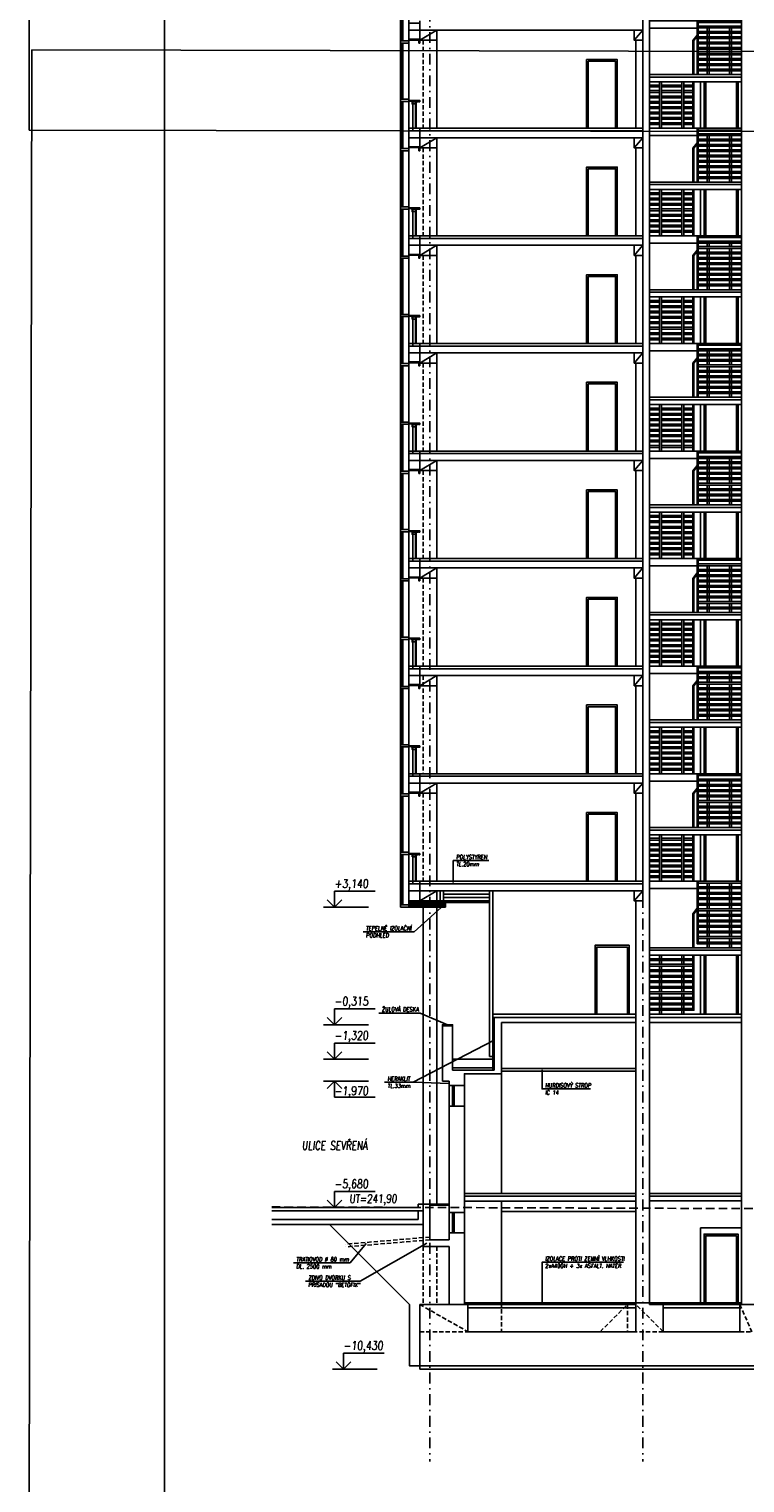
# Model space of a CAD drawing. Header units: millimetres. Extents: x -24606338 to 439687, y 151354 to 480404.
# Tile 2 of 93: x 19190 to 40211, y 330759 to 373465. Entities that reach past the tile are written whole.
import ezdxf

# ---------------------------------------------------------------- set-up
doc = ezdxf.new("R2010")
doc.units = ezdxf.units.MM
for name, pattern in [('DASHED', [0.75, 0.5, -0.25]), ('ČERCHOVANÁ', [25.4, 12.7, -6.35, 0, -6.35]), ('ČÁRKOVANÁ', [19.05, 12.7, -6.35])]:
    doc.linetypes.add(name, pattern=pattern)
for name, color, linetype in [('DVERE', 4, 'Continuous'), ('KOTY', 7, 'Continuous'), ('KOTY-DVERE', 8, 'Continuous'), ('LEGENDA', 7, 'Continuous'), ('NOVA', 240, 'Continuous'), ('OSY', 7, 'Continuous'), ('TENKA', 4, 'Continuous'), ('TLUSTA', 2, 'Continuous')]:
    doc.layers.add(name, color=color, linetype=linetype)
doc.layers.add('SCANY', color=7, linetype='Continuous', plot=False)
doc.styles.add('CS-ROMANS', font='romans.shx', dxfattribs={"width": 0.75, "oblique": 5})
doc.styles.add('CS-ROMANS_100', font='romans.shx', dxfattribs={"width": 0.75, "oblique": 5, "height": 200})
doc.styles.add('ROMANS', font='romans.shx', dxfattribs={"width": 0.75, "oblique": 5, "height": 200})
doc.linetypes.add('IZOLACE', pattern='A,0.00254,-2.54,[134,ltypeshp.shx,S=2.54,R=0,X=-2.54,Y=0],-5.08,[134,ltypeshp.shx,S=2.54,R=180,X=2.54,Y=0],-2.54', length=10.16254)
picture_1 = doc.add_image_def('image2.jpg', size_in_pixel=(8932, 6910))

# ---------------------------------------------------------------- blocks, each defined once
blk = doc.blocks.new('BUDOVA_A_schodiste_pohled')
at = {"layer": 'DVERE'}
for points in [[(2700, 2945), (2700, 1580), (1500, 1580), (1500, 2945)], [(1600, 2945), (1600, 1580), (2600, 1580), (2600, 2945)], [(1650, 2945), (1650, 1580), (2550, 1580), (2550, 2945)]]:
    blk.add_lwpolyline(points, dxfattribs=at)
at = {"layer": 'TENKA'}
for points in [[(290, 2844), (0, 2844)], [(290, 2794), (0, 2794)], [(290, 2686), (0, 2686)], [(290, 2636), (0, 2636)], [(290, 1580), (290, 2945)], [(350, 1580), (350, 2945)], [(950, 2844), (350, 2844)], [(950, 2794), (350, 2794)], [(950, 2686), (350, 2686)], [(950, 2636), (350, 2636)], [(950, 1580), (950, 2945)], [(1010, 1580), (1010, 2945)], [(1270, 2844), (1010, 2844)], [(1270, 2794), (1010, 2794)], [(1270, 2686), (1010, 2686)], [(1270, 2636), (1010, 2636)], [(1270, 1580), (1270, 2945)], [(1300, 1580), (1300, 2945)], [(290, 2528), (0, 2528)], [(290, 2478), (0, 2478)], [(290, 2370), (0, 2370)], [(290, 2320), (0, 2320)], [(290, 2212), (0, 2212)], [(290, 2162), (0, 2162)], [(950, 2528), (350, 2528)], [(950, 2478), (350, 2478)], [(950, 2370), (350, 2370)], [(950, 2320), (350, 2320)], [(950, 2212), (350, 2212)], [(950, 2162), (350, 2162)], [(1270, 2528), (1010, 2528)], [(1270, 2478), (1010, 2478)], [(1270, 2370), (1010, 2370)], [(1270, 2320), (1010, 2320)], [(1270, 2212), (1010, 2212)], [(1270, 2162), (1010, 2162)], [(290, 2054), (0, 2054)], [(290, 2004), (0, 2004)], [(290, 1896), (0, 1896)], [(290, 1846), (0, 1846)], [(290, 1738), (0, 1738)], [(950, 2054), (350, 2054)], [(950, 2004), (350, 2004)], [(950, 1896), (350, 1896)], [(950, 1846), (350, 1846)], [(950, 1738), (350, 1738)], [(1270, 2054), (1010, 2054)], [(1270, 2004), (1010, 2004)], [(1270, 1896), (1010, 1896)], [(1270, 1846), (1010, 1846)], [(1270, 1738), (1010, 1738)], [(290, 1688), (0, 1688)], [(1400, 1580), (0, 1580)], [(1400, 1365), (0, 1365)], [(950, 1688), (350, 1688)], [(1270, 1688), (1010, 1688)], [(1400, 1580), (1400, 0)], [(1400, 1580), (2700, 1580)], [(1430, 1580), (1430, 0)], [(1430, 1530), (2700, 1530)], [(1430, 1422), (2700, 1422)], [(1430, 1372), (2700, 1372)], [(1690, 1264), (1690, 1372)], [(1750, 1264), (1750, 1372)], [(2350, 1264), (2350, 1372)], [(2410, 1264), (2410, 1372)], [(1430, 1264), (2700, 1264)], [(1430, 1214), (2700, 1214)], [(1430, 1106), (2700, 1106)], [(1430, 1056), (2700, 1056)], [(1430, 948), (2700, 948)], [(1430, 898), (2700, 898)], [(1690, 1106), (1690, 1214)], [(1690, 948), (1690, 1056)], [(1690, 790), (1690, 898)], [(1750, 1106), (1750, 1214)], [(1750, 948), (1750, 1056)], [(1750, 790), (1750, 898)], [(2350, 1106), (2350, 1214)], [(2350, 948), (2350, 1056)], [(2350, 790), (2350, 898)], [(2410, 1106), (2410, 1214)], [(2410, 948), (2410, 1056)], [(2410, 790), (2410, 898)], [(1430, 790), (2700, 790)], [(1430, 740), (2700, 740)], [(1430, 632), (2700, 632)], [(1430, 582), (2700, 582)], [(1430, 474), (2700, 474)], [(1690, 632), (1690, 740)], [(1690, 474), (1690, 582)], [(1750, 632), (1750, 740)], [(1750, 474), (1750, 582)], [(2350, 632), (2350, 740)], [(2350, 474), (2350, 582)], [(2410, 632), (2410, 740)], [(2410, 474), (2410, 582)], [(1430, 424), (2700, 424)], [(1430, 316), (2700, 316)], [(1430, 266), (2700, 266)], [(1430, 158), (2700, 158)], [(1430, 108), (2700, 108)], [(1690, 316), (1690, 424)], [(1690, 158), (1690, 266)], [(1690, 0), (1690, 108)], [(1750, 316), (1750, 424)], [(1750, 158), (1750, 266)], [(1750, 0), (1750, 108)], [(2350, 316), (2350, 424)], [(2350, 158), (2350, 266)], [(2350, 0), (2350, 108)], [(2410, 316), (2410, 424)], [(2410, 158), (2410, 266)], [(2410, 0), (2410, 108)]]:
    blk.add_lwpolyline(points, dxfattribs=at)
at = {"layer": 'TENKA', "color": 7}
for points in [[(1400, 1158), (1270, 1000)], [(1270, 0), (1270, 1000)], [(1400, 1122), (1300, 1000)], [(1300, 0), (1300, 1000)]]:
    blk.add_lwpolyline(points, dxfattribs=at)
blk = doc.blocks.new('VÝŠKOVÁ KÓTA 1')
at = {"ltscale": 0.25}
for p, q in [((0, 3.76), (9.59, 3.76)), ((0, 0), (0, 3.76)), ((0, 0), (-1.7, 1.7)), ((0, 0), (1.7, 1.7))]:
    blk.add_line(p, q, dxfattribs=at)
at = {"style": 'ROMANS', "oblique": 5, "width": 0.8}
blk.add_attdef('VÝŠKA', (0, 4.54), '', height=2, dxfattribs=at)

msp = doc.modelspace()

# ---------------------------------------------------------------- linework, layer by layer
at = {"layer": 'DVERE'}
for points in [[(35560.999, 370550.494), (36460.999, 370550.494), (36460.999, 372570.494), (35560.999, 372570.494)], [(35610.999, 370550.494), (36410.999, 370550.494), (36410.999, 372520.494), (35610.999, 372520.494)], [(35560.999, 367390.494), (36460.999, 367390.494), (36460.999, 369410.494), (35560.999, 369410.494)], [(35610.999, 367390.494), (36410.999, 367390.494), (36410.999, 369360.494), (35610.999, 369360.494)], [(35560.999, 364230.494), (36460.999, 364230.494), (36460.999, 366250.494), (35560.999, 366250.494)], [(35610.999, 364230.494), (36410.999, 364230.494), (36410.999, 366200.494), (35610.999, 366200.494)], [(35560.999, 361070.494), (36460.999, 361070.494), (36460.999, 363090.494), (35560.999, 363090.494)], [(35610.999, 361070.494), (36410.999, 361070.494), (36410.999, 363040.494), (35610.999, 363040.494)], [(35560.999, 357910.494), (36460.999, 357910.494), (36460.999, 359930.494), (35560.999, 359930.494)], [(35610.999, 357910.494), (36410.999, 357910.494), (36410.999, 359880.494), (35610.999, 359880.494)], [(35560.999, 354750.494), (36460.999, 354750.494), (36460.999, 356770.494), (35560.999, 356770.494)], [(35610.999, 354750.494), (36410.999, 354750.494), (36410.999, 356720.494), (35610.999, 356720.494)], [(35560.999, 351590.494), (36460.999, 351590.494), (36460.999, 353610.494), (35560.999, 353610.494)], [(35610.999, 351590.494), (36410.999, 351590.494), (36410.999, 353560.494), (35610.999, 353560.494)], [(35810.999, 344530.494), (36810.999, 344530.494), (36810.999, 346550.494), (35810.999, 346550.494)], [(35860.999, 344530.494), (36760.999, 344530.494), (36760.999, 346500.494), (35860.999, 346500.494)], [(38910.999, 338250.494), (40110.999, 338250.494), (40110.999, 336050.494), (38910.999, 336050.494)], [(39010.999, 336050.494), (40010.999, 336050.494), (40010.999, 338070.494), (39010.999, 338070.494)], [(39060.999, 336050.494), (39960.999, 336050.494), (39960.999, 338020.494), (39060.999, 338020.494)]]:
    msp.add_lwpolyline(points, close=True, dxfattribs=at)
for points in [[(40110.999, 349795.494), (40110.999, 348430.494), (38910.999, 348430.494), (38910.999, 349795.494)], [(39010.999, 349795.494), (39010.999, 348430.494), (40010.999, 348430.494), (40010.999, 349795.494)], [(39060.999, 349795.494), (39060.999, 348430.494), (39960.999, 348430.494), (39960.999, 349795.494)], [(40110.999, 346265.494), (40110.999, 344530.494), (38910.999, 344530.494), (38910.999, 346265.494)], [(39010.999, 346265.494), (39010.999, 344530.494), (40010.999, 344530.494), (40010.999, 346265.494)], [(39060.999, 346265.494), (39060.999, 344530.494), (39960.999, 344530.494), (39960.999, 346265.494)]]:
    msp.add_lwpolyline(points, dxfattribs=at)
at = {"layer": 'KOTY', "linetype": 'ByBlock'}
for p, q in [((27835.905, 347670.494), (29153, 347670.494)), ((27835.905, 344215.494), (29153, 344215.494)), ((27835.905, 343210.494), (29153, 343210.494)), ((27835.905, 342560.494), (29153, 342560.494)), ((27835.905, 338850.494), (29153, 338850.494)), ((28098.908, 334100.494), (29416.002, 334100.494))]:
    msp.add_line(p, q, dxfattribs=at)
at = {"layer": 'KOTY-DVERE'}
for points in [[(32689.991, 349041.016), (31644.959, 349041.016), (31644.959, 348392.605)], [(28997.553, 346948.617), (30498.08, 346948.617), (31489.512, 347841.588)], [(29459.956, 344558.11), (30670.772, 344558.11), (31475.999, 344215.494)], [(29628.992, 342526.381), (30468.284, 342526.381), (32829.956, 343752.69)], [(29628.992, 342526.381), (30468.284, 342526.381), (31525.999, 342495.494)], [(35674.214, 342330.561), (34256.378, 342330.561), (34256.378, 342892.087)], [(26950.965, 337222.915), (28615.599, 337222.915), (29091.823, 337794.657)], [(27303.218, 336681.011), (28915.374, 336681.011), (30869.857, 337796.797)], [(36646.001, 337239.969), (34256.378, 337239.969), (34256.378, 336000.494)]]:
    msp.add_lwpolyline(points, dxfattribs=at)
at = {"layer": 'LEGENDA'}
msp.add_lwpolyline([(23165.853, 329430.494), (75165.853, 329430.494), (75165.853, 418530.494), (23165.853, 418530.494)], close=True, dxfattribs=at)
at = {"layer": 'NOVA'}
for points in [[(35560.999, 348430.494), (36460.999, 348430.494), (36460.999, 350450.494), (35560.999, 350450.494)], [(35610.999, 348430.494), (36410.999, 348430.494), (36410.999, 350400.494), (35610.999, 350400.494)]]:
    msp.add_lwpolyline(points, close=True, dxfattribs=at)
at = {"layer": 'OSY', "linetype": 'ČERCHOVANÁ', "ltscale": 25}
for p, q in [((30960.999, 408305.494), (30960.999, 331387.271)), ((37210.999, 408305.494), (37210.999, 331387.271))]:
    msp.add_line(p, q, dxfattribs=at)
at = {"layer": 'OSY', "linetype": 'DASHED', "ltscale": 500}
msp.add_lwpolyline([(26316.364, 338865.998), (62784.628, 338738.783)], dxfattribs=at)
at = {"layer": 'TENKA'}
for p, q in [((30340.999, 350997.994), (30100.055, 350997.994)), ((30100.055, 350997.994), (30100.055, 350932.994)), ((30100.055, 347735.494), (30100.055, 350997.994)), ((30100.055, 350932.994), (30340.999, 350932.994)), ((30130.055, 349282.994), (30130.055, 350932.994)), ((30170.055, 349282.994), (30170.055, 350932.994)), ((30340.999, 351022.994), (30340.999, 351047.994)), ((30340.999, 351047.994), (30660.999, 351047.994)), ((30660.999, 351022.994), (30340.999, 351022.994)), ((30340.999, 350932.994), (30340.999, 350997.994)), ((30340.999, 347735.494), (30340.999, 350997.994)), ((30635.999, 350932.994), (30635.999, 351022.994)), ((30635.999, 351022.994), (30660.999, 351022.994)), ((30660.999, 350932.994), (30635.999, 350932.994)), ((30660.999, 351047.994), (30660.999, 351022.994)), ((30660.999, 351022.994), (30660.999, 350932.994)), ((30340.999, 349282.994), (30100.055, 349282.994)), ((30100.055, 349282.994), (30100.055, 349217.994)), ((30100.055, 349217.994), (30340.999, 349217.994)), ((30130.055, 347735.494), (30130.055, 349217.994)), ((30170.055, 347735.494), (30170.055, 349217.994)), ((30340.999, 349217.994), (30340.999, 349282.994)), ((30340.999, 349250.494), (30660.999, 349250.494)), ((30340.999, 349230.494), (30340.999, 349250.494)), ((30640.999, 349230.494), (30340.999, 349230.494)), ((30427.66, 349230.494), (30627.499, 349230.494)), ((30427.66, 349210.494), (30427.66, 349230.494)), ((30627.499, 349210.494), (30427.66, 349210.494)), ((30434.958, 349210.494), (30534.958, 349210.494)), ((30434.958, 349145.494), (30434.958, 349210.494)), ((30534.958, 349145.494), (30434.958, 349145.494)), ((30459.958, 349210.494), (30459.958, 348355.494)), ((30534.958, 349210.494), (30534.958, 349145.494)), ((30534.958, 349210.494), (30534.958, 348430.494)), ((30559.958, 349230.494), (30559.958, 348430.494)), ((30627.499, 349230.494), (30627.499, 349210.494)), ((30640.999, 349210.494), (30640.999, 349230.494)), ((30660.999, 349210.494), (30640.999, 349210.494)), ((30660.999, 349250.494), (30660.999, 349210.494)), ((30340.999, 348355.494), (30340.999, 348430.494)), ((30340.999, 348430.494), (30660.999, 348430.494)), ((30660.999, 348355.494), (30340.999, 348355.494)), ((30340.999, 348155.494), (30340.999, 348355.494)), ((30340.999, 348355.494), (30660.999, 348355.494)), ((30660.999, 348155.494), (30340.999, 348155.494)), ((30660.999, 348430.494), (30660.999, 348355.494)), ((30660.999, 348355.494), (30660.999, 348155.494)), ((31360.999, 347694.422), (31360.999, 348155.494)), ((30340.999, 347735.494), (30100.055, 347735.494)), ((30100.055, 347735.494), (30100.055, 347670.494)), ((30100.055, 347670.494), (30340.999, 347670.494)), ((30660.999, 347855.494), (30340.999, 347855.494)), ((30340.999, 347755.494), (31360.999, 347755.494)), ((30340.999, 347670.494), (30340.999, 347735.494)), ((30340.999, 347725.494), (31360.999, 347725.494)), ((30340.999, 347695.494), (31420.999, 347695.494)), ((30340.999, 347670.494), (31420.999, 347670.494)), ((31360.999, 347855.494), (31160.999, 347855.494)), ((31360.999, 347955.494), (32710.999, 347955.494)), ((32710.999, 347860.494), (31360.999, 347860.494)), ((31390.999, 347694.422), (31390.999, 347860.494)), ((32710.999, 347830.494), (31390.999, 347830.494)), ((31420.999, 347670.494), (31420.999, 347805.494)), ((32710.999, 347805.494), (31420.999, 347805.494)), ((31625.999, 343210.494), (31625.999, 342880.494)), ((30660.999, 336000.494), (30660.999, 334100.494)), ((32075.999, 336000.494), (32075.999, 335200.494))]:
    msp.add_line(p, q, dxfattribs=at)
at = {"layer": 'TENKA', "linetype": 'IZOLACE', "ltscale": 9.5}
for p, q in [((31260.999, 347855.494), (31260.999, 348155.494)), ((31360.999, 348055.494), (32710.999, 348055.494))]:
    msp.add_line(p, q, dxfattribs=at)
at = {"layer": 'TENKA', "linetype": 'IZOLACE', "ltscale": 4.5}
msp.add_line((30340.999, 347805.494), (31360.999, 347805.494), dxfattribs=at)
at = {"layer": 'TENKA', "linetype": 'IZOLACE', "ltscale": 2.5}
msp.add_line((30340.999, 347725.494), (31360.999, 347725.494), dxfattribs=at)
at = {"layer": 'TENKA'}
for points in [[(30100.055, 373117.994), (30100.055, 376277.994)], [(30340.999, 373117.994), (30340.999, 376277.994)], [(30130.055, 373117.994), (30130.055, 374497.994)], [(30170.055, 373117.994), (30170.055, 374497.994)], [(30660.999, 373135.494), (31160.999, 373435.494)], [(31160.999, 373435.494), (31160.999, 370550.494)], [(36960.999, 373135.494), (37210.999, 373435.494)], [(30100.055, 369957.994), (30100.055, 373117.994)], [(30130.055, 371402.994), (30130.055, 373052.994)], [(30170.055, 371402.994), (30170.055, 373052.994)], [(30340.999, 369957.994), (30340.999, 373117.994)], [(37010.999, 373135.494), (37010.999, 370550.494)], [(40110.999, 372055.494), (37410.999, 372055.494)], [(30130.055, 369957.994), (30130.055, 371337.994)], [(30170.055, 369957.994), (30170.055, 371337.994)], [(30459.958, 371330.494), (30459.958, 370475.494)], [(30534.958, 371330.494), (30534.958, 370550.494)], [(30559.958, 371350.494), (30559.958, 370550.494)], [(37210.999, 370475.494), (30660.999, 370475.494)], [(30660.999, 369975.494), (31160.999, 370275.494)], [(31160.999, 370275.494), (31160.999, 367390.494)], [(36960.999, 369975.494), (37210.999, 370275.494)], [(40110.999, 370550.494), (37410.999, 370550.494)], [(40110.999, 370335.494), (37410.999, 370335.494)], [(30100.055, 366797.994), (30100.055, 369957.994)], [(30130.055, 368242.994), (30130.055, 369892.994)], [(30170.055, 368242.994), (30170.055, 369892.994)], [(30340.999, 366797.994), (30340.999, 369957.994)], [(37010.999, 369975.494), (37010.999, 367390.494)], [(40110.999, 368895.494), (37410.999, 368895.494)], [(30130.055, 366797.994), (30130.055, 368177.994)], [(30170.055, 366797.994), (30170.055, 368177.994)], [(30459.958, 368170.494), (30459.958, 367315.494)], [(30534.958, 368170.494), (30534.958, 367390.494)], [(30559.958, 368190.494), (30559.958, 367390.494)], [(37210.999, 367315.494), (30660.999, 367315.494)], [(40110.999, 367390.494), (37410.999, 367390.494)], [(30660.999, 366815.494), (31160.999, 367115.494)], [(31160.999, 367115.494), (31160.999, 364230.494)], [(36960.999, 366815.494), (37210.999, 367115.494)], [(40110.999, 367175.494), (37410.999, 367175.494)], [(30100.055, 363637.994), (30100.055, 366797.994)], [(30130.055, 365082.994), (30130.055, 366732.994)], [(30170.055, 365082.994), (30170.055, 366732.994)], [(30340.999, 363637.994), (30340.999, 366797.994)], [(37010.999, 366815.494), (37010.999, 364230.494)], [(40110.999, 365735.494), (37410.999, 365735.494)], [(30130.055, 363637.994), (30130.055, 365017.994)], [(30170.055, 363637.994), (30170.055, 365017.994)], [(30459.958, 365010.494), (30459.958, 364155.494)], [(30534.958, 365010.494), (30534.958, 364230.494)], [(30559.958, 365030.494), (30559.958, 364230.494)], [(37210.999, 364155.494), (30660.999, 364155.494)], [(30660.999, 363655.494), (31160.999, 363955.494)], [(31160.999, 363955.494), (31160.999, 361070.494)], [(36960.999, 363655.494), (37210.999, 363955.494)], [(40110.999, 364230.494), (37410.999, 364230.494)], [(40110.999, 364015.494), (37410.999, 364015.494)], [(30100.055, 360477.994), (30100.055, 363637.994)], [(30130.055, 361922.994), (30130.055, 363572.994)], [(30170.055, 361922.994), (30170.055, 363572.994)], [(30340.999, 360477.994), (30340.999, 363637.994)], [(37010.999, 363655.494), (37010.999, 361070.494)], [(40110.999, 362575.494), (37410.999, 362575.494)], [(30130.055, 360477.994), (30130.055, 361857.994)], [(30170.055, 360477.994), (30170.055, 361857.994)], [(30459.958, 361850.494), (30459.958, 360995.494)], [(30534.958, 361850.494), (30534.958, 361070.494)], [(30559.958, 361870.494), (30559.958, 361070.494)], [(37210.999, 360995.494), (30660.999, 360995.494)], [(40110.999, 361070.494), (37410.999, 361070.494)], [(30100.055, 357317.994), (30100.055, 360477.994)], [(30340.999, 357317.994), (30340.999, 360477.994)], [(30660.999, 360495.494), (31160.999, 360795.494)], [(31160.999, 360795.494), (31160.999, 357910.494)], [(36960.999, 360495.494), (37210.999, 360795.494)], [(37010.999, 360495.494), (37010.999, 357910.494)], [(40110.999, 360855.494), (37410.999, 360855.494)], [(30130.055, 358762.994), (30130.055, 360412.994)], [(30170.055, 358762.994), (30170.055, 360412.994)], [(40110.999, 359415.494), (37410.999, 359415.494)], [(30130.055, 357317.994), (30130.055, 358697.994)], [(30170.055, 357317.994), (30170.055, 358697.994)], [(30459.958, 358690.494), (30459.958, 357835.494)], [(30534.958, 358690.494), (30534.958, 357910.494)], [(30559.958, 358710.494), (30559.958, 357910.494)], [(40110.999, 357910.494), (37410.999, 357910.494)], [(37210.999, 357835.494), (30660.999, 357835.494)], [(30660.999, 357335.494), (31160.999, 357635.494)], [(31160.999, 357635.494), (31160.999, 354750.494)], [(36960.999, 357335.494), (37210.999, 357635.494)], [(40110.999, 357695.494), (37410.999, 357695.494)], [(30100.055, 354157.994), (30100.055, 357317.994)], [(30130.055, 355602.994), (30130.055, 357252.994)], [(30170.055, 355602.994), (30170.055, 357252.994)], [(30340.999, 354157.994), (30340.999, 357317.994)], [(37010.999, 357335.494), (37010.999, 354750.494)], [(40110.999, 356255.494), (37410.999, 356255.494)], [(30130.055, 354157.994), (30130.055, 355537.994)], [(30170.055, 354157.994), (30170.055, 355537.994)], [(30459.958, 355530.494), (30459.958, 354675.494)], [(30534.958, 355530.494), (30534.958, 354750.494)], [(30559.958, 355550.494), (30559.958, 354750.494)], [(37210.999, 354675.494), (30660.999, 354675.494)], [(30660.999, 354175.494), (31160.999, 354475.494)], [(31160.999, 354475.494), (31160.999, 351590.494)], [(36960.999, 354175.494), (37210.999, 354475.494)], [(40110.999, 354750.494), (37410.999, 354750.494)], [(40110.999, 354535.494), (37410.999, 354535.494)], [(30100.055, 350997.994), (30100.055, 354157.994)], [(30130.055, 352442.994), (30130.055, 354092.994)], [(30170.055, 352442.994), (30170.055, 354092.994)], [(30340.999, 350997.994), (30340.999, 354157.994)], [(37010.999, 354175.494), (37010.999, 351590.494)], [(40110.999, 353095.494), (37410.999, 353095.494)], [(30130.055, 350997.994), (30130.055, 352377.994)], [(30170.055, 350997.994), (30170.055, 352377.994)], [(30459.958, 352370.494), (30459.958, 351515.494)], [(30534.958, 352370.494), (30534.958, 351590.494)], [(30559.958, 352390.494), (30559.958, 351590.494)], [(37210.999, 351515.494), (30660.999, 351515.494)], [(30660.999, 351015.494), (31160.999, 351315.494)], [(31160.999, 351315.494), (31160.999, 348430.494)], [(36960.999, 351015.494), (37210.999, 351315.494)], [(37010.999, 351015.494), (37010.999, 348430.494)], [(40110.999, 349935.494), (37410.999, 349935.494)], [(37700.999, 348430.494), (37700.999, 349795.494)], [(37760.999, 348430.494), (37760.999, 349795.494)], [(38360.999, 348430.494), (38360.999, 349795.494)], [(38420.999, 348430.494), (38420.999, 349795.494)], [(38680.999, 348430.494), (38680.999, 349795.494)], [(38710.999, 348430.494), (38710.999, 349795.494)], [(37700.999, 349694.494), (37410.999, 349694.494)], [(37700.999, 349644.494), (37410.999, 349644.494)], [(37700.999, 349536.494), (37410.999, 349536.494)], [(37700.999, 349486.494), (37410.999, 349486.494)], [(37700.999, 349378.494), (37410.999, 349378.494)], [(38360.999, 349694.494), (37760.999, 349694.494)], [(38360.999, 349644.494), (37760.999, 349644.494)], [(38360.999, 349536.494), (37760.999, 349536.494)], [(38360.999, 349486.494), (37760.999, 349486.494)], [(38360.999, 349378.494), (37760.999, 349378.494)], [(38680.999, 349694.494), (38420.999, 349694.494)], [(38680.999, 349644.494), (38420.999, 349644.494)], [(38680.999, 349536.494), (38420.999, 349536.494)], [(38680.999, 349486.494), (38420.999, 349486.494)], [(38680.999, 349378.494), (38420.999, 349378.494)], [(37700.999, 349328.494), (37410.999, 349328.494)], [(37700.999, 349220.494), (37410.999, 349220.494)], [(37700.999, 349170.494), (37410.999, 349170.494)], [(37700.999, 349062.494), (37410.999, 349062.494)], [(37700.999, 349012.494), (37410.999, 349012.494)], [(38360.999, 349328.494), (37760.999, 349328.494)], [(38360.999, 349220.494), (37760.999, 349220.494)], [(38360.999, 349170.494), (37760.999, 349170.494)], [(38360.999, 349062.494), (37760.999, 349062.494)], [(38360.999, 349012.494), (37760.999, 349012.494)], [(38680.999, 349328.494), (38420.999, 349328.494)], [(38680.999, 349220.494), (38420.999, 349220.494)], [(38680.999, 349170.494), (38420.999, 349170.494)], [(38680.999, 349062.494), (38420.999, 349062.494)], [(38680.999, 349012.494), (38420.999, 349012.494)], [(37700.999, 348904.494), (37410.999, 348904.494)], [(37700.999, 348854.494), (37410.999, 348854.494)], [(37700.999, 348746.494), (37410.999, 348746.494)], [(37700.999, 348696.494), (37410.999, 348696.494)], [(37700.999, 348588.494), (37410.999, 348588.494)], [(37700.999, 348538.494), (37410.999, 348538.494)], [(38360.999, 348904.494), (37760.999, 348904.494)], [(38360.999, 348854.494), (37760.999, 348854.494)], [(38360.999, 348746.494), (37760.999, 348746.494)], [(38360.999, 348696.494), (37760.999, 348696.494)], [(38360.999, 348588.494), (37760.999, 348588.494)], [(38360.999, 348538.494), (37760.999, 348538.494)], [(38680.999, 348904.494), (38420.999, 348904.494)], [(38680.999, 348854.494), (38420.999, 348854.494)], [(38680.999, 348746.494), (38420.999, 348746.494)], [(38680.999, 348696.494), (38420.999, 348696.494)], [(38680.999, 348588.494), (38420.999, 348588.494)], [(38680.999, 348538.494), (38420.999, 348538.494)], [(37210.999, 348355.494), (30660.999, 348355.494)], [(30660.999, 347855.494), (31160.999, 348155.494)], [(31160.999, 348155.494), (31160.999, 338950.494)], [(32710.999, 348155.494), (32710.999, 343280.494)], [(32810.999, 348155.494), (32810.999, 343280.494)], [(36960.999, 347855.494), (37210.999, 348155.494)], [(38810.999, 348430.494), (37410.999, 348430.494)], [(38810.999, 348215.494), (37410.999, 348215.494)], [(38810.999, 348430.494), (40110.999, 348430.494)], [(38810.999, 348430.494), (38810.999, 346592.994), (40110.999, 346592.994)], [(38840.999, 348430.494), (38840.999, 346592.994)], [(38840.999, 348380.494), (40110.999, 348380.494)], [(38840.999, 348267.994), (40110.999, 348267.994)], [(38840.999, 348217.994), (40110.999, 348217.994)], [(38840.999, 348105.494), (40110.999, 348105.494)], [(39100.999, 348267.994), (39100.999, 348380.494)], [(39100.999, 348105.494), (39100.999, 348217.994)], [(39160.999, 348267.994), (39160.999, 348380.494)], [(39160.999, 348105.494), (39160.999, 348217.994)], [(39760.999, 348267.994), (39760.999, 348380.494)], [(39760.999, 348105.494), (39760.999, 348217.994)], [(39820.999, 348267.994), (39820.999, 348380.494)], [(39820.999, 348105.494), (39820.999, 348217.994)], [(30760.999, 347855.494), (30760.999, 338950.494)], [(38840.999, 348055.494), (40110.999, 348055.494)], [(38840.999, 347942.994), (40110.999, 347942.994)], [(38840.999, 347892.994), (40110.999, 347892.994)], [(38840.999, 347780.494), (40110.999, 347780.494)], [(38840.999, 347730.494), (40110.999, 347730.494)], [(39100.999, 347942.994), (39100.999, 348055.494)], [(39100.999, 347780.494), (39100.999, 347892.994)], [(39100.999, 347617.994), (39100.999, 347730.494)], [(39160.999, 347942.994), (39160.999, 348055.494)], [(39160.999, 347780.494), (39160.999, 347892.994)], [(39160.999, 347617.994), (39160.999, 347730.494)], [(39760.999, 347942.994), (39760.999, 348055.494)], [(39760.999, 347780.494), (39760.999, 347892.994)], [(39760.999, 347617.994), (39760.999, 347730.494)], [(39820.999, 347942.994), (39820.999, 348055.494)], [(39820.999, 347780.494), (39820.999, 347892.994)], [(39820.999, 347617.994), (39820.999, 347730.494)], [(38840.999, 347617.994), (40110.999, 347617.994)], [(38840.999, 347567.994), (40110.999, 347567.994)], [(38840.999, 347455.494), (40110.999, 347455.494)], [(38840.999, 347405.494), (40110.999, 347405.494)], [(38840.999, 347292.994), (40110.999, 347292.994)], [(38840.999, 347242.994), (40110.999, 347242.994)], [(39100.999, 347455.494), (39100.999, 347567.994)], [(39100.999, 347292.994), (39100.999, 347405.494)], [(39100.999, 347130.494), (39100.999, 347242.994)], [(39160.999, 347455.494), (39160.999, 347567.994)], [(39160.999, 347292.994), (39160.999, 347405.494)], [(39160.999, 347130.494), (39160.999, 347242.994)], [(39760.999, 347455.494), (39760.999, 347567.994)], [(39760.999, 347292.994), (39760.999, 347405.494)], [(39760.999, 347130.494), (39760.999, 347242.994)], [(39820.999, 347455.494), (39820.999, 347567.994)], [(39820.999, 347292.994), (39820.999, 347405.494)], [(39820.999, 347130.494), (39820.999, 347242.994)], [(38840.999, 347130.494), (40110.999, 347130.494)], [(38840.999, 347080.494), (40110.999, 347080.494)], [(38840.999, 346967.994), (40110.999, 346967.994)], [(38840.999, 346917.994), (40110.999, 346917.994)], [(38840.999, 346805.494), (40110.999, 346805.494)], [(39100.999, 346967.994), (39100.999, 347080.494)], [(39100.999, 346805.494), (39100.999, 346917.994)], [(39160.999, 346967.994), (39160.999, 347080.494)], [(39160.999, 346805.494), (39160.999, 346917.994)], [(39760.999, 346967.994), (39760.999, 347080.494)], [(39760.999, 346805.494), (39760.999, 346917.994)], [(39820.999, 346967.994), (39820.999, 347080.494)], [(39820.999, 346805.494), (39820.999, 346917.994)], [(40110.999, 346405.494), (37410.999, 346405.494)], [(38840.999, 346755.494), (40110.999, 346755.494)], [(38840.999, 346642.994), (40110.999, 346642.994)], [(39100.999, 346642.994), (39100.999, 346755.494)], [(39100.999, 346484.994), (39100.999, 346592.994)], [(39160.999, 346642.994), (39160.999, 346755.494)], [(39160.999, 346484.994), (39160.999, 346592.994)], [(39760.999, 346642.994), (39760.999, 346755.494)], [(39760.999, 346484.994), (39760.999, 346592.994)], [(39820.999, 346642.994), (39820.999, 346755.494)], [(39820.999, 346484.994), (39820.999, 346592.994)], [(38710.999, 346265.494), (38710.999, 344642.994), (37410.999, 344642.994)], [(38680.999, 346155.494), (37410.999, 346155.494)], [(38680.999, 346105.494), (37410.999, 346105.494)], [(38680.999, 345992.994), (37410.999, 345992.994)], [(38680.999, 345942.994), (37410.999, 345942.994)], [(37700.999, 346155.494), (37700.999, 346265.494)], [(37700.999, 345992.994), (37700.999, 346105.494)], [(37700.999, 345830.494), (37700.999, 345942.994)], [(37760.999, 346155.494), (37760.999, 346265.494)], [(37760.999, 345992.994), (37760.999, 346105.494)], [(37760.999, 345830.494), (37760.999, 345942.994)], [(38360.999, 346155.494), (38360.999, 346265.494)], [(38360.999, 345992.994), (38360.999, 346105.494)], [(38360.999, 345830.494), (38360.999, 345942.994)], [(38420.999, 346155.494), (38420.999, 346265.494)], [(38420.999, 345992.994), (38420.999, 346105.494)], [(38420.999, 345830.494), (38420.999, 345942.994)], [(38680.999, 346265.494), (38680.999, 344642.994)], [(38680.999, 345830.494), (37410.999, 345830.494)], [(38680.999, 345780.494), (37410.999, 345780.494)], [(38680.999, 345667.994), (37410.999, 345667.994)], [(38680.999, 345617.994), (37410.999, 345617.994)], [(38680.999, 345505.494), (37410.999, 345505.494)], [(37700.999, 345667.994), (37700.999, 345780.494)], [(37700.999, 345505.494), (37700.999, 345617.994)], [(37760.999, 345667.994), (37760.999, 345780.494)], [(37760.999, 345505.494), (37760.999, 345617.994)], [(38360.999, 345667.994), (38360.999, 345780.494)], [(38360.999, 345505.494), (38360.999, 345617.994)], [(38420.999, 345667.994), (38420.999, 345780.494)], [(38420.999, 345505.494), (38420.999, 345617.994)], [(38680.999, 345455.494), (37410.999, 345455.494)], [(38680.999, 345342.994), (37410.999, 345342.994)], [(38680.999, 345292.994), (37410.999, 345292.994)], [(38680.999, 345180.494), (37410.999, 345180.494)], [(38680.999, 345130.494), (37410.999, 345130.494)], [(37700.999, 345342.994), (37700.999, 345455.494)], [(37700.999, 345180.494), (37700.999, 345292.994)], [(37700.999, 345017.994), (37700.999, 345130.494)], [(37760.999, 345342.994), (37760.999, 345455.494)], [(37760.999, 345180.494), (37760.999, 345292.994)], [(37760.999, 345017.994), (37760.999, 345130.494)], [(38360.999, 345342.994), (38360.999, 345455.494)], [(38360.999, 345180.494), (38360.999, 345292.994)], [(38360.999, 345017.994), (38360.999, 345130.494)], [(38420.999, 345342.994), (38420.999, 345455.494)], [(38420.999, 345180.494), (38420.999, 345292.994)], [(38420.999, 345017.994), (38420.999, 345130.494)], [(38680.999, 345017.994), (37410.999, 345017.994)], [(38680.999, 344967.994), (37410.999, 344967.994)], [(38680.999, 344855.494), (37410.999, 344855.494)], [(38680.999, 344805.494), (37410.999, 344805.494)], [(38680.999, 344692.994), (37410.999, 344692.994)], [(37700.999, 344855.494), (37700.999, 344967.994)], [(37700.999, 344692.994), (37700.999, 344805.494)], [(37760.999, 344855.494), (37760.999, 344967.994)], [(37760.999, 344692.994), (37760.999, 344805.494)], [(38360.999, 344855.494), (38360.999, 344967.994)], [(38360.999, 344692.994), (38360.999, 344805.494)], [(38420.999, 344855.494), (38420.999, 344967.994)], [(38420.999, 344692.994), (38420.999, 344805.494)], [(37010.999, 344430.494), (32810.999, 344430.494)], [(32810.999, 344430.494), (32810.999, 342880.494)], [(32845.999, 344430.494), (32845.999, 342880.494)], [(40110.999, 344430.494), (37410.999, 344430.494)], [(37700.999, 344534.994), (37700.999, 344642.994)], [(37760.999, 344534.994), (37760.999, 344642.994)], [(38360.999, 344534.994), (38360.999, 344642.994)], [(38420.999, 344534.994), (38420.999, 344642.994)], [(31325.999, 344185.494), (31625.999, 344185.494)], [(32810.999, 342955.494), (31625.999, 342955.494)], [(32810.999, 343280.494), (32710.999, 343280.494)], [(37010.999, 342935.494), (33060.999, 342935.494)], [(32845.999, 342880.494), (31625.999, 342880.494)], [(37010.999, 342855.494), (33060.999, 342855.494)], [(33060.999, 342780.494), (33060.999, 339260.494)], [(31525.999, 341830.494), (31525.999, 342430.494)], [(31625.999, 341830.494), (31625.999, 342430.494)], [(31675.999, 341830.494), (31675.999, 342430.494)], [(31975.999, 342430.494), (31975.999, 341830.494)], [(37010.999, 339185.494), (31975.999, 339185.494)], [(40110.999, 339185.494), (37410.999, 339185.494)], [(30760.999, 338750.494), (26316.364, 338750.494)], [(30610.999, 338750.494), (30610.999, 338500.494)], [(30760.999, 338950.494), (30760.999, 337700.494)], [(30960.999, 338950.494), (31525.999, 338950.494)], [(30960.999, 338920.494), (31525.999, 338920.494)], [(31525.999, 338100.494), (31525.999, 338700.494)], [(31625.999, 338100.494), (31625.999, 338700.494)], [(31675.999, 338100.494), (31675.999, 338700.494)], [(31975.999, 338700.494), (31975.999, 338100.494)], [(33060.999, 339035.494), (33060.999, 336050.494)], [(37010.999, 338735.494), (33060.999, 338735.494)], [(30610.999, 338500.494), (26316.364, 338500.494)], [(30760.999, 338350.494), (26316.364, 338350.494)], [(30660.999, 334200.494), (30360.999, 334200.494), (30360.999, 336000.494), (28010.999, 338350.494)], [(31525.999, 337700.494), (30760.999, 337700.494)], [(31525.999, 337700.494), (31525.999, 336000.494)], [(37010.999, 336000.494), (30660.999, 336000.494)], [(37010.999, 335900.494), (32075.999, 335900.494)], [(37010.999, 336050.494), (37010.999, 335200.494)], [(56060.999, 336000.494), (37410.999, 336000.494)], [(37810.999, 336000.494), (37810.999, 335200.494)], [(40060.999, 335900.494), (37810.999, 335900.494)], [(40060.999, 336000.494), (40060.999, 335200.494)], [(37010.999, 335200.494), (32075.999, 335200.494)], [(40060.999, 335200.494), (37810.999, 335200.494)], [(56385.999, 334200.494), (30660.999, 334200.494)], [(56385.999, 334100.494), (30660.999, 334100.494)]]:
    msp.add_lwpolyline(points, dxfattribs=at)
for points in [[(30660.999, 373435.494), (30340.999, 373435.494), (30340.999, 373635.494), (30660.999, 373635.494)], [(30100.055, 373052.994), (30340.999, 373052.994), (30340.999, 373117.994), (30100.055, 373117.994)], [(30660.999, 373142.994), (30340.999, 373142.994), (30340.999, 373167.994), (30660.999, 373167.994)], [(30660.999, 373052.994), (30635.999, 373052.994), (30635.999, 373142.994), (30660.999, 373142.994)], [(30100.055, 371337.994), (30340.999, 371337.994), (30340.999, 371402.994), (30100.055, 371402.994)], [(30340.999, 371370.494), (30660.999, 371370.494), (30660.999, 371330.494), (30640.999, 371330.494), (30640.999, 371350.494), (30340.999, 371350.494)], [(30427.66, 371350.494), (30627.499, 371350.494), (30627.499, 371330.494), (30427.66, 371330.494)], [(30434.958, 371330.494), (30534.958, 371330.494), (30534.958, 371265.494), (30434.958, 371265.494)], [(30660.999, 370475.494), (30340.999, 370475.494), (30340.999, 370550.494), (30660.999, 370550.494)], [(30660.999, 370275.494), (30340.999, 370275.494), (30340.999, 370475.494), (30660.999, 370475.494)], [(30100.055, 369892.994), (30340.999, 369892.994), (30340.999, 369957.994), (30100.055, 369957.994)], [(30660.999, 369982.994), (30340.999, 369982.994), (30340.999, 370007.994), (30660.999, 370007.994)], [(30660.999, 369892.994), (30635.999, 369892.994), (30635.999, 369982.994), (30660.999, 369982.994)], [(30100.055, 368177.994), (30340.999, 368177.994), (30340.999, 368242.994), (30100.055, 368242.994)], [(30340.999, 368210.494), (30660.999, 368210.494), (30660.999, 368170.494), (30640.999, 368170.494), (30640.999, 368190.494), (30340.999, 368190.494)], [(30427.66, 368190.494), (30627.499, 368190.494), (30627.499, 368170.494), (30427.66, 368170.494)], [(30434.958, 368170.494), (30534.958, 368170.494), (30534.958, 368105.494), (30434.958, 368105.494)], [(30660.999, 367315.494), (30340.999, 367315.494), (30340.999, 367390.494), (30660.999, 367390.494)], [(30660.999, 367115.494), (30340.999, 367115.494), (30340.999, 367315.494), (30660.999, 367315.494)], [(30100.055, 366732.994), (30340.999, 366732.994), (30340.999, 366797.994), (30100.055, 366797.994)], [(30660.999, 366822.994), (30340.999, 366822.994), (30340.999, 366847.994), (30660.999, 366847.994)], [(30660.999, 366732.994), (30635.999, 366732.994), (30635.999, 366822.994), (30660.999, 366822.994)], [(30100.055, 365017.994), (30340.999, 365017.994), (30340.999, 365082.994), (30100.055, 365082.994)], [(30340.999, 365050.494), (30660.999, 365050.494), (30660.999, 365010.494), (30640.999, 365010.494), (30640.999, 365030.494), (30340.999, 365030.494)], [(30427.66, 365030.494), (30627.499, 365030.494), (30627.499, 365010.494), (30427.66, 365010.494)], [(30434.958, 365010.494), (30534.958, 365010.494), (30534.958, 364945.494), (30434.958, 364945.494)], [(30660.999, 364155.494), (30340.999, 364155.494), (30340.999, 364230.494), (30660.999, 364230.494)], [(30660.999, 363955.494), (30340.999, 363955.494), (30340.999, 364155.494), (30660.999, 364155.494)], [(30100.055, 363572.994), (30340.999, 363572.994), (30340.999, 363637.994), (30100.055, 363637.994)], [(30660.999, 363662.994), (30340.999, 363662.994), (30340.999, 363687.994), (30660.999, 363687.994)], [(30660.999, 363572.994), (30635.999, 363572.994), (30635.999, 363662.994), (30660.999, 363662.994)], [(30100.055, 361857.994), (30340.999, 361857.994), (30340.999, 361922.994), (30100.055, 361922.994)], [(30340.999, 361890.494), (30660.999, 361890.494), (30660.999, 361850.494), (30640.999, 361850.494), (30640.999, 361870.494), (30340.999, 361870.494)], [(30427.66, 361870.494), (30627.499, 361870.494), (30627.499, 361850.494), (30427.66, 361850.494)], [(30434.958, 361850.494), (30534.958, 361850.494), (30534.958, 361785.494), (30434.958, 361785.494)], [(30660.999, 360995.494), (30340.999, 360995.494), (30340.999, 361070.494), (30660.999, 361070.494)], [(30660.999, 360795.494), (30340.999, 360795.494), (30340.999, 360995.494), (30660.999, 360995.494)], [(30100.055, 360412.994), (30340.999, 360412.994), (30340.999, 360477.994), (30100.055, 360477.994)], [(30660.999, 360502.994), (30340.999, 360502.994), (30340.999, 360527.994), (30660.999, 360527.994)], [(30660.999, 360412.994), (30635.999, 360412.994), (30635.999, 360502.994), (30660.999, 360502.994)], [(30100.055, 358697.994), (30340.999, 358697.994), (30340.999, 358762.994), (30100.055, 358762.994)], [(30340.999, 358730.494), (30660.999, 358730.494), (30660.999, 358690.494), (30640.999, 358690.494), (30640.999, 358710.494), (30340.999, 358710.494)], [(30427.66, 358710.494), (30627.499, 358710.494), (30627.499, 358690.494), (30427.66, 358690.494)], [(30434.958, 358690.494), (30534.958, 358690.494), (30534.958, 358625.494), (30434.958, 358625.494)], [(30660.999, 357835.494), (30340.999, 357835.494), (30340.999, 357910.494), (30660.999, 357910.494)], [(30660.999, 357635.494), (30340.999, 357635.494), (30340.999, 357835.494), (30660.999, 357835.494)], [(30100.055, 357252.994), (30340.999, 357252.994), (30340.999, 357317.994), (30100.055, 357317.994)], [(30660.999, 357342.994), (30340.999, 357342.994), (30340.999, 357367.994), (30660.999, 357367.994)], [(30660.999, 357252.994), (30635.999, 357252.994), (30635.999, 357342.994), (30660.999, 357342.994)], [(30100.055, 355537.994), (30340.999, 355537.994), (30340.999, 355602.994), (30100.055, 355602.994)], [(30340.999, 355570.494), (30660.999, 355570.494), (30660.999, 355530.494), (30640.999, 355530.494), (30640.999, 355550.494), (30340.999, 355550.494)], [(30427.66, 355550.494), (30627.499, 355550.494), (30627.499, 355530.494), (30427.66, 355530.494)], [(30434.958, 355530.494), (30534.958, 355530.494), (30534.958, 355465.494), (30434.958, 355465.494)], [(30660.999, 354675.494), (30340.999, 354675.494), (30340.999, 354750.494), (30660.999, 354750.494)], [(30660.999, 354475.494), (30340.999, 354475.494), (30340.999, 354675.494), (30660.999, 354675.494)], [(30100.055, 354092.994), (30340.999, 354092.994), (30340.999, 354157.994), (30100.055, 354157.994)], [(30660.999, 354182.994), (30340.999, 354182.994), (30340.999, 354207.994), (30660.999, 354207.994)], [(30660.999, 354092.994), (30635.999, 354092.994), (30635.999, 354182.994), (30660.999, 354182.994)], [(30100.055, 352377.994), (30340.999, 352377.994), (30340.999, 352442.994), (30100.055, 352442.994)], [(30340.999, 352410.494), (30660.999, 352410.494), (30660.999, 352370.494), (30640.999, 352370.494), (30640.999, 352390.494), (30340.999, 352390.494)], [(30427.66, 352390.494), (30627.499, 352390.494), (30627.499, 352370.494), (30427.66, 352370.494)], [(30434.958, 352370.494), (30534.958, 352370.494), (30534.958, 352305.494), (30434.958, 352305.494)], [(30660.999, 351515.494), (30340.999, 351515.494), (30340.999, 351590.494), (30660.999, 351590.494)], [(30660.999, 351315.494), (30340.999, 351315.494), (30340.999, 351515.494), (30660.999, 351515.494)]]:
    msp.add_lwpolyline(points, close=True, dxfattribs=at)
at = {"layer": 'TENKA', "linetype": 'ČÁRKOVANÁ', "ltscale": 10}
for points in [[(30760.999, 373135.494), (30760.999, 370550.494)], [(30760.999, 369975.494), (30760.999, 367390.494)], [(30760.999, 366815.494), (30760.999, 364230.494)], [(30760.999, 363655.494), (30760.999, 361070.494)], [(30760.999, 360495.494), (30760.999, 357910.494)], [(30760.999, 357335.494), (30760.999, 354750.494)], [(30760.999, 354475.494), (30760.999, 351590.494)], [(30760.999, 351015.494), (30760.999, 348430.494)], [(30954.29, 337980.212), (28485.438, 337772.433)], [(30960.999, 337900.494), (28492.147, 337692.715)], [(30760.999, 337700.494), (30760.999, 336000.494)], [(31160.999, 337700.494), (31160.999, 336000.494)], [(30660.999, 336000.494), (32075.999, 335200.494)], [(33060.999, 336050.494), (33060.999, 335200.494)], [(35960.999, 335200.494), (36760.999, 336000.494)], [(36760.999, 336000.494), (36760.999, 335200.494)], [(37810.999, 335200.494), (37010.999, 336000.494)], [(40060.999, 336000.494), (40410.999, 335200.494)], [(30660.999, 335200.494), (32075.999, 335200.494)], [(37810.999, 335200.494), (37010.999, 335200.494)], [(40060.999, 335200.494), (40410.999, 335200.494)]]:
    msp.add_lwpolyline(points, dxfattribs=at)
at = {"layer": 'TENKA', "color": 7}
for points in [[(38810.999, 347638.494), (38680.999, 347480.494)], [(38680.999, 346480.494), (38680.999, 347480.494)], [(38810.999, 347602.032), (38710.999, 347480.494)], [(38710.999, 346480.494), (38710.999, 347480.494)]]:
    msp.add_lwpolyline(points, dxfattribs=at)
at = {"layer": 'TLUSTA'}
for p, q in [((31325.999, 342560.494), (31325.999, 344185.494)), ((31625.999, 344185.494), (31625.999, 343210.494))]:
    msp.add_line(p, q, dxfattribs=at)
for points in [[(37210.999, 401875.494), (37210.999, 347855.494)], [(37410.999, 401935.494), (37410.999, 336000.494)], [(40110.999, 401935.494), (40110.999, 336000.494)], [(30660.999, 373435.494), (30660.999, 373710.494)], [(37210.999, 373435.494), (30660.999, 373435.494)], [(40110.999, 372130.494), (37410.999, 372130.494)], [(40110.999, 371915.494), (37410.999, 371915.494)], [(30660.999, 370275.494), (30660.999, 370550.494)], [(37210.999, 370550.494), (30660.999, 370550.494)], [(37210.999, 370275.494), (30660.999, 370275.494)], [(40110.999, 368970.494), (37410.999, 368970.494)], [(40110.999, 368755.494), (37410.999, 368755.494)], [(30660.999, 367115.494), (30660.999, 367390.494)], [(37210.999, 367390.494), (30660.999, 367390.494)], [(37210.999, 367115.494), (30660.999, 367115.494)], [(40110.999, 365810.494), (37410.999, 365810.494)], [(40110.999, 365595.494), (37410.999, 365595.494)], [(30660.999, 363955.494), (30660.999, 364230.494)], [(37210.999, 364230.494), (30660.999, 364230.494)], [(37210.999, 363955.494), (30660.999, 363955.494)], [(40110.999, 362650.494), (37410.999, 362650.494)], [(40110.999, 362435.494), (37410.999, 362435.494)], [(30660.999, 360795.494), (30660.999, 361070.494)], [(37210.999, 361070.494), (30660.999, 361070.494)], [(37210.999, 360795.494), (30660.999, 360795.494)], [(40110.999, 359490.494), (37410.999, 359490.494)], [(40110.999, 359275.494), (37410.999, 359275.494)], [(30660.999, 357635.494), (30660.999, 357910.494)], [(37210.999, 357910.494), (30660.999, 357910.494)], [(31160.999, 357335.494), (30660.999, 357335.494), (30660.999, 357635.494), (31160.999, 357635.494), (31160.999, 357335.494)], [(37210.999, 357635.494), (30660.999, 357635.494)], [(40110.999, 356330.494), (37410.999, 356330.494)], [(40110.999, 356115.494), (37410.999, 356115.494)], [(30660.999, 354475.494), (30660.999, 354750.494)], [(37210.999, 354750.494), (30660.999, 354750.494)], [(37210.999, 354475.494), (30660.999, 354475.494)], [(40110.999, 353170.494), (37410.999, 353170.494)], [(40110.999, 352955.494), (37410.999, 352955.494)], [(30660.999, 351315.494), (30660.999, 351590.494)], [(37210.999, 351590.494), (30660.999, 351590.494)], [(37210.999, 351315.494), (30660.999, 351315.494)], [(40110.999, 350010.494), (37410.999, 350010.494)], [(40110.999, 349795.494), (37410.999, 349795.494)], [(37210.999, 348430.494), (30660.999, 348430.494)], [(30660.999, 348155.494), (30660.999, 348430.494)], [(37210.999, 348155.494), (30660.999, 348155.494)], [(37010.999, 347855.494), (37010.999, 336050.494)], [(40110.999, 346480.494), (37410.999, 346480.494)], [(40110.999, 346265.494), (37410.999, 346265.494)], [(33060.999, 344280.494), (33060.999, 342780.494), (31975.999, 342780.494), (31975.999, 342430.494)], [(37010.999, 344530.494), (32810.999, 344530.494)], [(32810.999, 344530.494), (32810.999, 343195.494)], [(37010.999, 344280.494), (33060.999, 344280.494)], [(40110.999, 344530.494), (37410.999, 344530.494)], [(40110.999, 344280.494), (37410.999, 344280.494)], [(31325.999, 344185.494), (31325.999, 344215.494), (31625.999, 344215.494), (31625.999, 344185.494)], [(32810.999, 343210.494), (31625.999, 343210.494)], [(31525.999, 342560.494), (31325.999, 342560.494)], [(31525.999, 342560.494), (31525.999, 342430.494)], [(31975.999, 342430.494), (31525.999, 342430.494)], [(31975.999, 341830.494), (31525.999, 341830.494)], [(31525.999, 341830.494), (31525.999, 338700.494)], [(31975.999, 341830.494), (31975.999, 338700.494)], [(37010.999, 339260.494), (31975.999, 339260.494)], [(40110.999, 339260.494), (37410.999, 339260.494)], [(30610.999, 338850.494), (26316.364, 338850.494)], [(30960.999, 338950.494), (30610.999, 338950.494)], [(30610.999, 338950.494), (30610.999, 338850.494)], [(30960.999, 338950.494), (30960.999, 337900.494)], [(31975.999, 338700.494), (31525.999, 338700.494)], [(37010.999, 339035.494), (31975.999, 339035.494)], [(40110.999, 339045.494), (37410.999, 339045.494)], [(31525.999, 337900.494), (30960.999, 337900.494)], [(31975.999, 338100.494), (31525.999, 338100.494)], [(31525.999, 338100.494), (31525.999, 337900.494)], [(31975.999, 338100.494), (31975.999, 336000.494)], [(40110.999, 336050.494), (31975.999, 336050.494)]]:
    msp.add_lwpolyline(points, dxfattribs=at)
for points in [[(30660.999, 373435.494), (31160.999, 373435.494), (31160.999, 373135.494), (30660.999, 373135.494)], [(36960.999, 373435.494), (37210.999, 373435.494), (37210.999, 373135.494), (36960.999, 373135.494)], [(30660.999, 370275.494), (31160.999, 370275.494), (31160.999, 369975.494), (30660.999, 369975.494)], [(36960.999, 370275.494), (37210.999, 370275.494), (37210.999, 369975.494), (36960.999, 369975.494)], [(30660.999, 367115.494), (31160.999, 367115.494), (31160.999, 366815.494), (30660.999, 366815.494)], [(36960.999, 367115.494), (37210.999, 367115.494), (37210.999, 366815.494), (36960.999, 366815.494)], [(30660.999, 363955.494), (31160.999, 363955.494), (31160.999, 363655.494), (30660.999, 363655.494)], [(36960.999, 363955.494), (37210.999, 363955.494), (37210.999, 363655.494), (36960.999, 363655.494)], [(30660.999, 360795.494), (31160.999, 360795.494), (31160.999, 360495.494), (30660.999, 360495.494)], [(36960.999, 360795.494), (37210.999, 360795.494), (37210.999, 360495.494), (36960.999, 360495.494)], [(36960.999, 357635.494), (37210.999, 357635.494), (37210.999, 357335.494), (36960.999, 357335.494)], [(30660.999, 354475.494), (31160.999, 354475.494), (31160.999, 354175.494), (30660.999, 354175.494)], [(36960.999, 354475.494), (37210.999, 354475.494), (37210.999, 354175.494), (36960.999, 354175.494)], [(30660.999, 351315.494), (31160.999, 351315.494), (31160.999, 351015.494), (30660.999, 351015.494)], [(36960.999, 351315.494), (37210.999, 351315.494), (37210.999, 351015.494), (36960.999, 351015.494)], [(30660.999, 348155.494), (31160.999, 348155.494), (31160.999, 347855.494), (30660.999, 347855.494)], [(36960.999, 348155.494), (37210.999, 348155.494), (37210.999, 347855.494), (36960.999, 347855.494)]]:
    msp.add_lwpolyline(points, close=True, dxfattribs=at)

# ---------------------------------------------------------------- block references
at = {"layer": 'KOTY', "xscale": 125, "yscale": 125, "zscale": 125}
for p, values in [((28158.879, 347670.494), {'VÝŠKA': '+3,140'}), ((28158.879, 344215.494), {'VÝŠKA': '-0,315'}), ((28158.879, 343210.494), {'VÝŠKA': '-1,320'}), ((28158.879, 338850.494), {'VÝŠKA': '-5,680'}), ((28421.882, 334100.494), {'VÝŠKA': '-10,430'})]:
    msp.add_blockref('VÝŠKOVÁ KÓTA 1', p, dxfattribs=at).add_auto_attribs(values)
at = {"layer": 'KOTY'}
ref = msp.add_blockref('VÝŠKOVÁ KÓTA 1', (28158.879, 342560.494), dxfattribs=dict(at, xscale=-125, yscale=125, zscale=125, rotation=180))
ref.add_attrib('VÝŠKA', '-1,970', (28158.879, 342153.073), dxfattribs={"layer": '0', "height": 250, "style": 'ROMANS', "oblique": 5, "width": 0.8})
at = {"layer": 'TENKA'}
for p in [(37410.999, 372130.494), (37410.999, 368970.494), (37410.999, 365810.494), (37410.999, 362650.494), (37410.999, 359490.494), (37410.999, 356330.494), (37410.999, 353170.494), (37410.999, 350010.494)]:
    msp.add_blockref('BUDOVA_A_schodiste_pohled', p, dxfattribs=at)

# ---------------------------------------------------------------- texts
at = {"layer": 'KOTY', "insert": (27200.147, 340670.544), "char_height": 250, "width": 2460.60112, "attachment_point": 4, "style": 'CS-ROMANS'}
msp.add_mtext('\\A1;ULICE SEVŘENÁ', dxfattribs=at)
at = {"layer": 'KOTY', "ltscale": 0.25, "insert": (29291.862, 339070.766), "char_height": 250, "attachment_point": 5, "style": 'CS-ROMANS_100'}
msp.add_mtext('\\A1;UT=241,90', dxfattribs=at)
at = {"layer": 'KOTY-DVERE', "char_height": 125, "attachment_point": 4, "style": 'CS-ROMANS'}
for s, insert, width in [('\\A1;POLYSTYREN\\PTL.20mm', (31730.766, 349041.016), 1033.76885), ('\\A1;\\pt1000;TEPELNĚ IZOLAČNÍ PODHLED', (29083.361, 346948.617), 1433.82986), ('\\A1;\\pt1000;ŽULOVÁ DESKA', (29545.764, 344667.71), 1131.97142), ('\\A1;HERAKLIT\\P\\pt1000;TL.33mm', (29714.8, 342526.381), 776.68579), ('\\A1;HURDISOVÝ STROP\\PIČ 14', (34342.186, 342330.561), 1363.25677), ('\\A1;TRATIOVOD %%C 80 mm\\PDL. 2500 mm', (27036.773, 337222.915), 1747.70784), ('\\A1;IZOLACE PROTI ZEMNÍ VLHKOSTI\\P2xA400H + 3x ASFALT. NÁTĚR', (34342.186, 337239.969), 2363.05905), ('\\A1;ZDIVO DVORKU S PŘÍSADOU "BETOFIX"', (27389.026, 336681.011), 1747.70784)]:
    msp.add_mtext(s, dxfattribs=dict(at, insert=insert, width=width))

# ---------------------------------------------------------------- pictures from other files: only their frames are drawn
at = {"layer": 'SCANY'}
image = msp.add_image(picture_1, insert=(19189.837, 370494.324), size_in_units=(56244.677, 43512.172), rotation=-0.1056423, dxfattribs=dict(at, fade=10))
image.dxf.flags = 7
image = msp.add_image(picture_1, insert=(19189.837, 329339.324), size_in_units=(56244.677, 43512.172), rotation=-0.1056423, dxfattribs=dict(at, fade=10))
image.dxf.flags = 7

doc.saveas('drawing.dxf')
